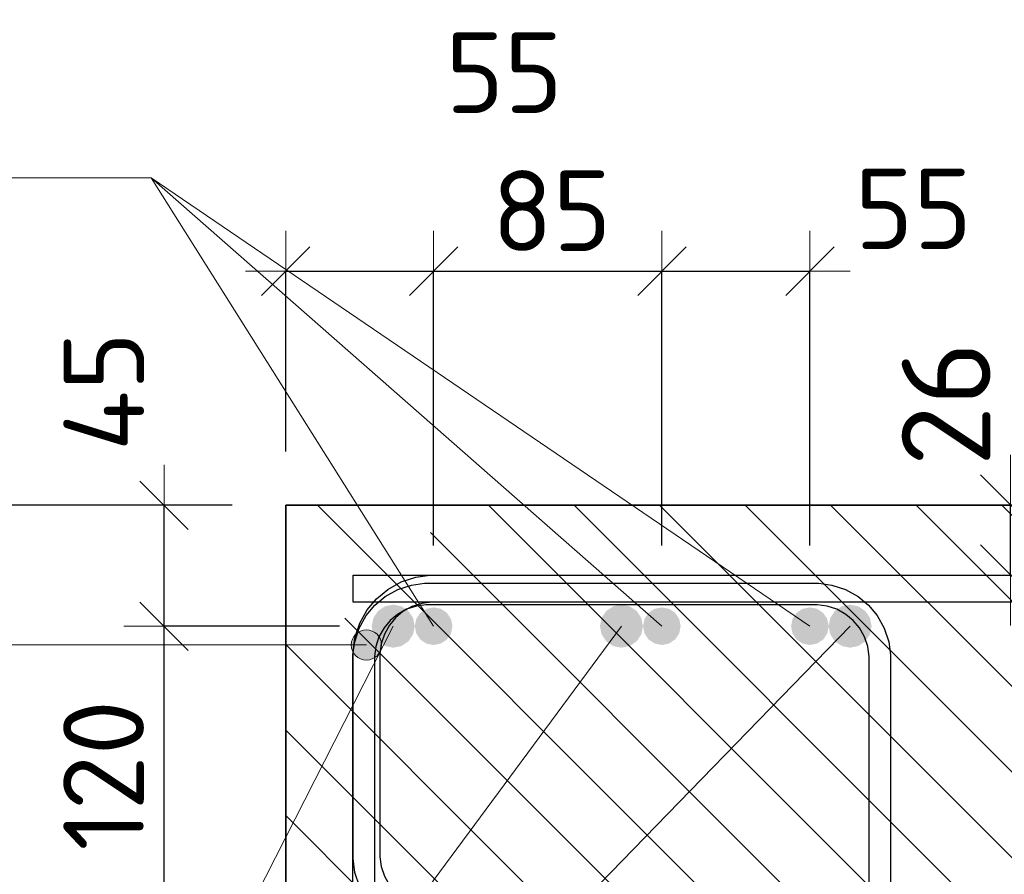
# Model space of a CAD drawing. Header units: metres. Extents: x -38 to 97, y -15 to 21.
# Tile 107 of 139: x 72.101 to 72.467, y 3.255 to 3.573. Entities that reach past the tile are written whole.
import ezdxf

# ---------------------------------------------------------------- set-up
doc = ezdxf.new("R2010")
doc.units = ezdxf.units.M
doc.header["$PDMODE"] = 65
for name, color, linetype, lineweight in [('XR$6$Арм. стержнями верхней зоны', 180, 'Continuous', 35), ('XR$6$Арм.стержн. Арматура края', 96, 'Continuous', 35), ('XR$6$Арм.стержн. Доп. арматура', 180, 'Continuous', 35), ('XR$6$Арм.стержн. Хомут', 240, 'Continuous', 35), ('XR$6$Арм.стержн.горизонт. 1', 180, 'Continuous', 35), ('XR$6$Размерная линия (1)', 7, 'Continuous', 13), ('XR$6$Размерная линия_ общее', 7, 'Continuous', 13)]:
    doc.layers.add(name, color=color, linetype=linetype, lineweight=lineweight)
doc.styles.add('ISOCPEUR', font='txt')
doc.dimstyles.new('DIMSTYLE_17', dxfattribs={"dimtxt": 0.033, "dimasz": 0.0375, "dimexe": 0, "dimexo": 0, "dimgap": 0.0165, "dimtad": 2, "dimdec": 0, "dimlfac": 1000, "dimrnd": 1, "dimzin": 12, "dimdsep": 46, "dimtxsty": 'ISOCPEUR', "dimblk1": 'ALL_ML_STRICH', "dimblk2": 'ALL_ML_STRICH', "dimsah": 1, "dimcen": 0, "dimclrd": 7, "dimclre": 256, "dimclrt": 7, "dimadec": 0, "dimazin": 0, "dimtfac": 1, "dimtdec": 0, "dimtix": 1, "dimtmove": 2, "dimatfit": 3, "dimfxl": 0, "dimtvp": 1.2, "dimtzin": 0, "dimlwd": 0, "dimlwe": -3, "dimarcsym": 0})
doc.dimstyles.new('DIMSTYLE_21', dxfattribs={"dimtxt": 0.03, "dimasz": 0.03, "dimexe": 0, "dimexo": 0, "dimgap": 0.015, "dimtad": 2, "dimdec": 0, "dimlfac": 1000, "dimrnd": 1, "dimzin": 12, "dimdsep": 46, "dimtxsty": 'ISOCPEUR', "dimblk1": 'ALL_ML_STRICH', "dimblk2": 'ALL_ML_STRICH', "dimsah": 1, "dimcen": 0, "dimclrd": 7, "dimclre": 256, "dimclrt": 7, "dimadec": 0, "dimazin": 0, "dimtfac": 1, "dimtdec": 0, "dimtix": 1, "dimtmove": 2, "dimatfit": 3, "dimfxl": 0, "dimtvp": 1.2, "dimtzin": 0, "dimlwd": 0, "dimlwe": -3, "dimarcsym": 0})
doc.dimstyles.new('DIMSTYLE_22', dxfattribs={"dimtxt": 0.03, "dimasz": 0.03, "dimexe": 0, "dimexo": 0, "dimgap": 0.015, "dimtad": 2, "dimdec": 0, "dimlfac": 1000, "dimrnd": 1, "dimzin": 12, "dimdsep": 46, "dimtxsty": 'ISOCPEUR', "dimblk1": 'ALL_ML_STRICH', "dimblk2": 'ALL_ML_STRICH', "dimsah": 1, "dimcen": 0, "dimclrd": 7, "dimclre": 256, "dimclrt": 7, "dimadec": 0, "dimazin": 0, "dimtfac": 1, "dimtdec": 0, "dimtix": 1, "dimtmove": 2, "dimatfit": 3, "dimfxl": 0, "dimtzin": 0, "dimlwd": 0, "dimlwe": -3, "dimarcsym": 0})
doc.dimstyles.new('DIMSTYLE_24', dxfattribs={"dimtxt": 0.03, "dimasz": 0.03, "dimexe": 0, "dimexo": 0, "dimgap": 0.015, "dimtad": 2, "dimdec": 0, "dimlfac": 1000, "dimrnd": 5, "dimzin": 12, "dimdsep": 46, "dimtxsty": 'ISOCPEUR', "dimblk1": 'ALL_ML_STRICH', "dimblk2": 'ALL_ML_STRICH', "dimsah": 1, "dimcen": 0, "dimclrd": 7, "dimclre": 256, "dimclrt": 7, "dimadec": 0, "dimazin": 0, "dimtfac": 1, "dimtdec": 0, "dimtix": 1, "dimtmove": 2, "dimatfit": 3, "dimfxl": 0, "dimtzin": 0, "dimlwd": 0, "dimlwe": -3, "dimarcsym": 0})
doc.dimstyles.new('DIMSTYLE_25', dxfattribs={"dimtxt": 0.03, "dimasz": 0.03, "dimexe": 0, "dimexo": 0, "dimgap": 0.015, "dimtad": 2, "dimdec": 0, "dimlfac": 1000, "dimrnd": 5, "dimzin": 12, "dimdsep": 46, "dimtxsty": 'ISOCPEUR', "dimblk1": 'ALL_ML_STRICH', "dimblk2": 'ALL_ML_STRICH', "dimsah": 1, "dimcen": 0, "dimclrd": 7, "dimclre": 256, "dimclrt": 7, "dimadec": 0, "dimazin": 0, "dimtfac": 1, "dimtdec": 0, "dimtix": 1, "dimtmove": 2, "dimatfit": 3, "dimfxl": 0, "dimtvp": 1.2, "dimtzin": 0, "dimlwd": 0, "dimlwe": -3, "dimarcsym": 0})

# ---------------------------------------------------------------- blocks, each defined once
blk = doc.blocks.new('ALL_ML_STRICH')
at = {"color": 0, "linetype": 'ByBlock', "lineweight": -2}
for p, q in [((0, -0.5), (0, 0.5)), ((-0.3, -0.3), (0.3, 0.3)), ((-1, 0), (0.5, 0))]:
    blk.add_line(p, q, dxfattribs=at)
blk = doc.blocks.new('*D842')
at = {"layer": 'DEFPOINTS', "color": 7, "linetype": 'Continuous', "lineweight": 13, "transparency": 33554687}
for p in [(72.20018, 3.39197), (72.07983, 3.09197), (72.20014, 3.09197)]:
    blk.add_point(p, dxfattribs=at)
at = {"layer": 'XR$6$Размерная линия (1)', "color": 9, "linetype": 'Continuous', "lineweight": -2, "true_color": 0xc7c7c7, "transparency": 33554687}
for p, q in [((72.18018, 3.39197), (72.07983, 3.39197)), ((72.18014, 3.09197), (72.07983, 3.09197))]:
    blk.add_line(p, q, dxfattribs=at)
at = {"layer": 'XR$6$Размерная линия (1)', "color": 7, "linetype": 'Continuous', "lineweight": -2, "transparency": 33554687}
blk.add_line((72.07983, 3.09197), (72.07983, 3.39197), dxfattribs=at)
at = {"layer": 'XR$6$Размерная линия (1)', "color": 7, "linetype": 'Continuous', "lineweight": 13, "transparency": 33554687, "xscale": 0.03, "yscale": 0.03, "zscale": 0.03}
for p, rotation in [((72.07983, 3.39197), 90), ((72.07983, 3.09197), 270)]:
    blk.add_blockref('ALL_ML_STRICH', p, dxfattribs=dict(at, rotation=rotation))
at = {"layer": 'XR$6$Размерная линия (1)', "color": 7, "linetype": 'Continuous', "lineweight": 13, "transparency": 33554687, "insert": (72.05733, 3.24347), "char_height": 0.03, "width": 0.09, "attachment_point": 5, "rotation": 90, "style": 'ISOCPEUR'}
blk.add_mtext('\\A1;{300}', dxfattribs=at)
blk = doc.blocks.new('*D848')
at = {"layer": 'DEFPOINTS', "color": 7, "linetype": 'Continuous', "lineweight": 13, "transparency": 33554687}
for p in [(72.20014, 3.47904), (72.20014, 3.39197), (72.25514, 3.35697)]:
    blk.add_point(p, dxfattribs=at)
at = {"layer": 'XR$6$Размерная линия (1)', "color": 9, "linetype": 'Continuous', "lineweight": -2, "true_color": 0xc7c7c7, "transparency": 33554687}
for p, q in [((72.20014, 3.41197), (72.20014, 3.47904)), ((72.25514, 3.37697), (72.25514, 3.47904))]:
    blk.add_line(p, q, dxfattribs=at)
at = {"layer": 'XR$6$Размерная линия (1)', "color": 7, "linetype": 'Continuous', "lineweight": -2, "transparency": 33554687}
blk.add_line((72.20014, 3.47904), (72.25514, 3.47904), dxfattribs=at)
at = {"layer": 'XR$6$Размерная линия (1)', "color": 7, "linetype": 'Continuous', "lineweight": 13, "transparency": 33554687, "xscale": 0.03, "yscale": 0.03, "zscale": 0.03, "rotation": 180}
blk.add_blockref('ALL_ML_STRICH', (72.20014, 3.47904), dxfattribs=at)
at = {"layer": 'XR$6$Размерная линия (1)', "color": 7, "linetype": 'Continuous', "lineweight": 13, "transparency": 33554687, "xscale": 0.03, "yscale": 0.03, "zscale": 0.03}
blk.add_blockref('ALL_ML_STRICH', (72.25514, 3.47904), dxfattribs=at)
at = {"layer": 'XR$6$Размерная линия (1)', "color": 7, "linetype": 'Continuous', "lineweight": 13, "transparency": 33554687, "insert": (72.28141, 3.55291), "char_height": 0.03, "width": 0.06, "attachment_point": 5, "style": 'ISOCPEUR'}
blk.add_mtext('\\A1;{55}', dxfattribs=at)
blk = doc.blocks.new('*D849')
at = {"layer": 'DEFPOINTS', "color": 7, "linetype": 'Continuous', "lineweight": 13, "transparency": 33554687}
for p in [(72.25514, 3.47904), (72.25514, 3.35697), (72.34006, 3.35697)]:
    blk.add_point(p, dxfattribs=at)
at = {"layer": 'XR$6$Размерная линия (1)', "color": 9, "linetype": 'Continuous', "lineweight": -2, "true_color": 0xc7c7c7, "transparency": 33554687}
for p, q in [((72.25514, 3.37697), (72.25514, 3.47904)), ((72.34006, 3.37697), (72.34006, 3.47904))]:
    blk.add_line(p, q, dxfattribs=at)
at = {"layer": 'XR$6$Размерная линия (1)', "color": 7, "linetype": 'Continuous', "lineweight": -2, "transparency": 33554687}
blk.add_line((72.25514, 3.47904), (72.34006, 3.47904), dxfattribs=at)
at = {"layer": 'XR$6$Размерная линия (1)', "color": 7, "linetype": 'Continuous', "lineweight": 13, "transparency": 33554687, "xscale": 0.03, "yscale": 0.03, "zscale": 0.03, "rotation": 180}
blk.add_blockref('ALL_ML_STRICH', (72.25514, 3.47904), dxfattribs=at)
at = {"layer": 'XR$6$Размерная линия (1)', "color": 7, "linetype": 'Continuous', "lineweight": 13, "transparency": 33554687, "xscale": 0.03, "yscale": 0.03, "zscale": 0.03}
blk.add_blockref('ALL_ML_STRICH', (72.34006, 3.47904), dxfattribs=at)
at = {"layer": 'XR$6$Размерная линия (1)', "color": 7, "linetype": 'Continuous', "lineweight": 13, "transparency": 33554687, "insert": (72.2991, 3.50154), "char_height": 0.03, "width": 0.06, "attachment_point": 5, "style": 'ISOCPEUR'}
blk.add_mtext('\\A1;{85}', dxfattribs=at)
blk = doc.blocks.new('*D850')
at = {"layer": 'DEFPOINTS', "color": 7, "linetype": 'Continuous', "lineweight": 13, "transparency": 33554687}
for p in [(72.34006, 3.47904), (72.34006, 3.35697), (72.39514, 3.35697)]:
    blk.add_point(p, dxfattribs=at)
at = {"layer": 'XR$6$Размерная линия (1)', "color": 9, "linetype": 'Continuous', "lineweight": -2, "true_color": 0xc7c7c7, "transparency": 33554687}
for p, q in [((72.34006, 3.37697), (72.34006, 3.47904)), ((72.39514, 3.37697), (72.39514, 3.47904))]:
    blk.add_line(p, q, dxfattribs=at)
at = {"layer": 'XR$6$Размерная линия (1)', "color": 7, "linetype": 'Continuous', "lineweight": -2, "transparency": 33554687}
blk.add_line((72.34006, 3.47904), (72.39514, 3.47904), dxfattribs=at)
at = {"layer": 'XR$6$Размерная линия (1)', "color": 7, "linetype": 'Continuous', "lineweight": 13, "transparency": 33554687, "xscale": 0.03, "yscale": 0.03, "zscale": 0.03, "rotation": 180}
blk.add_blockref('ALL_ML_STRICH', (72.34006, 3.47904), dxfattribs=at)
at = {"layer": 'XR$6$Размерная линия (1)', "color": 7, "linetype": 'Continuous', "lineweight": 13, "transparency": 33554687, "xscale": 0.03, "yscale": 0.03, "zscale": 0.03}
blk.add_blockref('ALL_ML_STRICH', (72.39514, 3.47904), dxfattribs=at)
at = {"layer": 'XR$6$Размерная линия (1)', "color": 7, "linetype": 'Continuous', "lineweight": 13, "transparency": 33554687, "insert": (72.43366, 3.50224), "char_height": 0.03, "width": 0.06, "attachment_point": 5, "style": 'ISOCPEUR'}
blk.add_mtext('\\A1;{55}', dxfattribs=at)
blk = doc.blocks.new('*D1014')
at = {"layer": 'DEFPOINTS', "color": 7, "linetype": 'Continuous', "lineweight": 13, "transparency": 33554687}
for p in [(72.42983, 3.39197), (72.42983, 3.36597), (72.46982, 3.36597)]:
    blk.add_point(p, dxfattribs=at)
at = {"layer": 'XR$6$Размерная линия_ общее', "color": 253, "linetype": 'Continuous', "lineweight": -2, "true_color": 0xa0a0a0, "transparency": 33554687}
for p, q in [((72.44983, 3.39197), (72.46982, 3.39197)), ((72.44983, 3.36597), (72.46982, 3.36597))]:
    blk.add_line(p, q, dxfattribs=at)
at = {"layer": 'XR$6$Размерная линия_ общее', "color": 7, "linetype": 'Continuous', "lineweight": -2, "transparency": 33554687}
blk.add_line((72.46982, 3.36597), (72.46982, 3.39197), dxfattribs=at)
at = {"layer": 'XR$6$Размерная линия_ общее', "color": 7, "linetype": 'Continuous', "lineweight": 13, "transparency": 33554687, "xscale": 0.0375, "yscale": 0.0375, "zscale": 0.0375}
for p, rotation in [((72.46982, 3.39197), 90), ((72.46982, 3.36597), 270)]:
    blk.add_blockref('ALL_ML_STRICH', p, dxfattribs=dict(at, rotation=rotation))
at = {"layer": 'XR$6$Размерная линия_ общее', "color": 7, "linetype": 'Continuous', "lineweight": 13, "transparency": 33554687, "insert": (72.46936, 3.40933), "char_height": 0.027, "width": 0.00135, "attachment_point": 1, "rotation": 90, "line_spacing_factor": 0.60241, "style": 'ISOCPEUR'}
blk.add_mtext('з.с.', dxfattribs=at)
at = {"layer": 'XR$6$Размерная линия_ общее', "color": 7, "linetype": 'Continuous', "lineweight": 13, "transparency": 33554687, "insert": (72.44582, 3.4297), "char_height": 0.033, "width": 0.066, "attachment_point": 5, "rotation": 90, "style": 'ISOCPEUR'}
blk.add_mtext('\\A1;{26}', dxfattribs=at)
blk = doc.blocks.new('*D1080')
at = {"layer": 'DEFPOINTS', "color": 7, "linetype": 'Continuous', "lineweight": 13, "transparency": 33554687}
for p in [(72.2401, 3.34697), (72.15483, 3.22697), (72.2401, 3.22697)]:
    blk.add_point(p, dxfattribs=at)
at = {"layer": 'XR$6$Размерная линия (1)', "color": 9, "linetype": 'Continuous', "lineweight": -2, "true_color": 0xc7c7c7, "transparency": 33554687}
for p, q in [((72.2201, 3.34697), (72.15483, 3.34697)), ((72.2201, 3.22697), (72.15483, 3.22697))]:
    blk.add_line(p, q, dxfattribs=at)
at = {"layer": 'XR$6$Размерная линия (1)', "color": 7, "linetype": 'Continuous', "lineweight": -2, "transparency": 33554687}
blk.add_line((72.15483, 3.22697), (72.15483, 3.34697), dxfattribs=at)
at = {"layer": 'XR$6$Размерная линия (1)', "color": 7, "linetype": 'Continuous', "lineweight": 13, "transparency": 33554687, "xscale": 0.03, "yscale": 0.03, "zscale": 0.03}
for p, rotation in [((72.15483, 3.34697), 90), ((72.15483, 3.22697), 270)]:
    blk.add_blockref('ALL_ML_STRICH', p, dxfattribs=dict(at, rotation=rotation))
at = {"layer": 'XR$6$Размерная линия (1)', "color": 7, "linetype": 'Continuous', "lineweight": 13, "transparency": 33554687, "insert": (72.13233, 3.29147), "char_height": 0.03, "width": 0.09, "attachment_point": 5, "rotation": 90, "style": 'ISOCPEUR'}
blk.add_mtext('\\A1;{120}', dxfattribs=at)
blk = doc.blocks.new('*D1081')
at = {"layer": 'DEFPOINTS', "color": 7, "linetype": 'Continuous', "lineweight": 13, "transparency": 33554687}
for p in [(72.20014, 3.39197), (72.15483, 3.34697), (72.2401, 3.34697)]:
    blk.add_point(p, dxfattribs=at)
at = {"layer": 'XR$6$Размерная линия (1)', "color": 9, "linetype": 'Continuous', "lineweight": -2, "true_color": 0xc7c7c7, "transparency": 33554687}
for p, q in [((72.18014, 3.39197), (72.15483, 3.39197)), ((72.2201, 3.34697), (72.15483, 3.34697))]:
    blk.add_line(p, q, dxfattribs=at)
at = {"layer": 'XR$6$Размерная линия (1)', "color": 7, "linetype": 'Continuous', "lineweight": -2, "transparency": 33554687}
blk.add_line((72.15483, 3.34697), (72.15483, 3.39197), dxfattribs=at)
at = {"layer": 'XR$6$Размерная линия (1)', "color": 7, "linetype": 'Continuous', "lineweight": 13, "transparency": 33554687, "xscale": 0.03, "yscale": 0.03, "zscale": 0.03}
for p, rotation in [((72.15483, 3.39197), 90), ((72.15483, 3.34697), 270)]:
    blk.add_blockref('ALL_ML_STRICH', p, dxfattribs=dict(at, rotation=rotation))
at = {"layer": 'XR$6$Размерная линия (1)', "color": 7, "linetype": 'Continuous', "lineweight": 13, "transparency": 33554687, "insert": (72.13243, 3.43426), "char_height": 0.03, "width": 0.06, "attachment_point": 5, "rotation": 90, "style": 'ISOCPEUR'}
blk.add_mtext('\\A1;{45}', dxfattribs=at)

msp = doc.modelspace()

# ---------------------------------------------------------------- hatches: boundary and pattern name
at = {"linetype": 'Continuous', "lineweight": 13, "transparency": 33554687}
h = msp.add_hatch(dxfattribs=at)
h.set_pattern_fill('__________540', scale=0.015, style=0, pattern_type=2)
h.set_pattern_definition([(135, (0, 0), (-0.031819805, -0.031819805), [0.4, -0.05, 0, -0.05]), (135, (-0.01591, -0.01591), (-0.031819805, -0.031819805), [0.8, -0.1, 0.1, -0.1])])
h.paths.add_polyline_path([(72.20014, 3.39197), (72.20014, 3.19197), (72.62732, 3.19197), (72.62732, 3.39197)], flags=0)
at = {"layer": 'XR$6$Арм.стержн. Арматура края', "linetype": 'Continuous', "lineweight": 13, "transparency": 33554687}
for points in [[(72.22733, 3.34482), (72.23014, 3.33435), (72.23014, 3.3456)], [(72.23014, 3.3456), (72.23014, 3.33435), (72.23295, 3.33514)], [(72.23014, 3.3456), (72.23295, 3.33514), (72.23295, 3.34482)], [(72.2253, 3.33717), (72.2253, 3.34279), (72.22451, 3.33998)], [(72.2253, 3.34279), (72.22733, 3.33514), (72.22733, 3.34482)], [(72.2253, 3.34279), (72.2253, 3.33717), (72.22733, 3.33514)], [(72.22733, 3.34482), (72.22733, 3.33514), (72.23014, 3.33435)], [(72.23295, 3.34482), (72.23295, 3.33514), (72.23498, 3.33717)], [(72.23295, 3.34482), (72.23498, 3.33717), (72.23498, 3.34279)], [(72.23498, 3.34279), (72.23498, 3.33717), (72.23576, 3.33998)]]:
    msp.add_hatch(color=7, dxfattribs=at).paths.add_polyline_path(points)
at = {"layer": 'XR$6$Арм.стержн. Доп. арматура', "linetype": 'Continuous', "lineweight": 50, "transparency": 33554687}
for points in [[(72.26214, 3.34697), (72.26161, 3.34965), (72.26009, 3.35192), (72.25782, 3.35344), (72.25514, 3.35397), (72.25246, 3.35344), (72.25019, 3.35192), (72.24867, 3.34965), (72.24814, 3.34697), (72.24867, 3.34429), (72.25019, 3.34202), (72.25246, 3.34051), (72.25514, 3.33997), (72.25782, 3.34051), (72.26009, 3.34202), (72.26161, 3.34429)], [(72.34706, 3.34697), (72.34653, 3.34965), (72.34501, 3.35192), (72.34274, 3.35344), (72.34006, 3.35397), (72.33738, 3.35344), (72.33511, 3.35192), (72.3336, 3.34965), (72.33306, 3.34697), (72.3336, 3.34429), (72.33511, 3.34202), (72.33738, 3.34051), (72.34006, 3.33997), (72.34274, 3.34051), (72.34501, 3.34202), (72.34653, 3.34429)], [(72.40214, 3.34697), (72.40161, 3.34965), (72.40009, 3.35192), (72.39782, 3.35344), (72.39514, 3.35397), (72.39246, 3.35344), (72.39019, 3.35192), (72.38867, 3.34965), (72.38814, 3.34697), (72.38867, 3.34429), (72.39019, 3.34202), (72.39246, 3.34051), (72.39514, 3.33997), (72.39782, 3.34051), (72.40009, 3.34202), (72.40161, 3.34429)]]:
    msp.add_hatch(color=7, dxfattribs=at).paths.add_polyline_path(points)
at = {"layer": 'XR$6$Арм.стержн.горизонт. 1', "linetype": 'Continuous', "lineweight": 50, "transparency": 33554687}
for points in [[(72.2481, 3.34697), (72.24749, 3.35003), (72.24576, 3.35263), (72.24316, 3.35436), (72.2401, 3.35497), (72.23704, 3.35436), (72.23444, 3.35263), (72.23271, 3.35003), (72.2321, 3.34697), (72.23271, 3.34391), (72.23444, 3.34132), (72.23704, 3.33958), (72.2401, 3.33897), (72.24316, 3.33958), (72.24576, 3.34132), (72.24749, 3.34391)], [(72.33303, 3.34697), (72.33242, 3.35003), (72.33068, 3.35263), (72.32809, 3.35436), (72.32503, 3.35497), (72.32196, 3.35436), (72.31937, 3.35263), (72.31763, 3.35003), (72.31703, 3.34697), (72.31763, 3.34391), (72.31937, 3.34132), (72.32196, 3.33958), (72.32503, 3.33897), (72.32809, 3.33958), (72.33068, 3.34132), (72.33242, 3.34391)], [(72.4181, 3.34697), (72.41749, 3.35003), (72.41576, 3.35263), (72.41316, 3.35436), (72.4101, 3.35497), (72.40704, 3.35436), (72.40445, 3.35263), (72.40271, 3.35003), (72.4021, 3.34697), (72.40271, 3.34391), (72.40445, 3.34132), (72.40704, 3.33958), (72.4101, 3.33897), (72.41316, 3.33958), (72.41576, 3.34132), (72.41749, 3.34391)]]:
    msp.add_hatch(color=7, dxfattribs=at).paths.add_polyline_path(points)

# ---------------------------------------------------------------- linework, layer by layer
at = {"color": 7, "linetype": 'Continuous', "lineweight": 35, "transparency": 33554687}
for p, q in [((72.20014, 3.39197), (72.20014, 3.19197)), ((72.62732, 3.39197), (72.20014, 3.39197))]:
    msp.add_line(p, q, dxfattribs=at)
at = {"layer": 'XR$6$Арм. стержнями верхней зоны', "color": 4, "linetype": 'Continuous', "lineweight": 25, "transparency": 33554687}
msp.add_lwpolyline([(72.22514, 3.36597), (72.63232, 3.36597), (72.63232, 3.35597), (72.22514, 3.35597), (72.22514, 3.36597)], dxfattribs=at)
msp.add_lwpolyline([(72.22514, 3.36597), (72.63232, 3.36597), (72.63232, 3.35597), (72.22514, 3.35597), (72.22514, 3.36597)], dxfattribs=at)
at = {"layer": 'XR$6$Арм.стержн. Арматура края', "color": 7, "linetype": 'Continuous', "lineweight": 13, "transparency": 33554687}
for p, q in [((72.23014, 3.3456), (72.23014, 3.3456)), ((72.05533, 3.33998), (72.23014, 3.33998)), ((72.22451, 3.33998), (72.22451, 3.33998)), ((72.23576, 3.33998), (72.23576, 3.33998)), ((72.23014, 3.33435), (72.23014, 3.33435))]:
    msp.add_line(p, q, dxfattribs=at)
at = {"layer": 'XR$6$Арм.стержн. Арматура края', "color": 4, "linetype": 'Continuous', "lineweight": 25, "transparency": 33554687}
for points in [[(72.63232, 3.23197), (72.2537, 3.23197), (72.24849, 3.2327), (72.24305, 3.23449), (72.23804, 3.2373), (72.23391, 3.24074), (72.23046, 3.24487), (72.22766, 3.24988), (72.22587, 3.25532), (72.22514, 3.26054), (72.22514, 3.33741), (72.22587, 3.34262), (72.22766, 3.34806), (72.23046, 3.35307), (72.23391, 3.3572), (72.23804, 3.36065), (72.24305, 3.36345), (72.24849, 3.36525), (72.2537, 3.36597), (72.63232, 3.36597)], [(72.63232, 3.35597), (72.2544, 3.35597), (72.25076, 3.35547), (72.24709, 3.35426), (72.24374, 3.35238), (72.24101, 3.3501), (72.23873, 3.34737), (72.23685, 3.34402), (72.23565, 3.34035), (72.23514, 3.33672), (72.23514, 3.26123), (72.23565, 3.25759), (72.23685, 3.25393), (72.23873, 3.25057), (72.24101, 3.24784), (72.24374, 3.24557), (72.24709, 3.24369), (72.25076, 3.24248), (72.2544, 3.24197), (72.63232, 3.24197)]]:
    msp.add_lwpolyline(points, dxfattribs=at)
at = {"layer": 'XR$6$Арм.стержн. Арматура края', "color": 7, "linetype": 'Continuous', "lineweight": 13, "transparency": 33554687}
msp.add_circle((72.23014, 3.33998), 0.00563, dxfattribs=at)
at = {"layer": 'XR$6$Арм.стержн. Доп. арматура', "color": 7, "linetype": 'Continuous', "lineweight": 13, "transparency": 33554687}
for p, q in [((71.83408, 3.51378), (72.15008, 3.51378)), ((72.15008, 3.51378), (72.25514, 3.34697)), ((72.15008, 3.51378), (72.39514, 3.34697)), ((72.15008, 3.51378), (72.34006, 3.34697))]:
    msp.add_line(p, q, dxfattribs=at)
at = {"layer": 'XR$6$Арм.стержн. Хомут', "color": 40, "linetype": 'Continuous', "lineweight": 25, "transparency": 33554687}
for points in [[(72.2251, 3.14365), (72.2251, 3.3363), (72.22578, 3.34118), (72.22746, 3.34626), (72.23007, 3.35093), (72.23329, 3.35478), (72.23714, 3.358), (72.24182, 3.36062), (72.2469, 3.36229), (72.25178, 3.36297), (72.39846, 3.36297), (72.40334, 3.36229), (72.40842, 3.36062), (72.4131, 3.358), (72.41695, 3.35478), (72.42017, 3.35093), (72.42279, 3.34626), (72.42446, 3.34118), (72.42514, 3.3363), (72.42514, 3.14365)], [(72.2251, 3.14365), (72.2251, 3.3363), (72.22578, 3.34118), (72.22746, 3.34626), (72.23007, 3.35093), (72.23329, 3.35478), (72.23714, 3.358), (72.24182, 3.36062), (72.2469, 3.36229), (72.25178, 3.36297), (72.39846, 3.36297), (72.40334, 3.36229), (72.40842, 3.36062), (72.4131, 3.358), (72.41695, 3.35478), (72.42017, 3.35093), (72.42279, 3.34626), (72.42446, 3.34118), (72.42514, 3.3363), (72.42514, 3.14365)], [(72.2251, 3.14365), (72.2251, 3.3363), (72.22578, 3.34118), (72.22746, 3.34626), (72.23007, 3.35093), (72.23329, 3.35478), (72.23714, 3.358), (72.24182, 3.36062), (72.2469, 3.36229), (72.25178, 3.36297), (72.39846, 3.36297), (72.40334, 3.36229), (72.40842, 3.36062), (72.4131, 3.358), (72.41695, 3.35478), (72.42017, 3.35093), (72.42279, 3.34626), (72.42446, 3.34118), (72.42514, 3.3363), (72.42514, 3.14365)], [(72.41714, 3.1442), (72.41714, 3.33574), (72.41664, 3.33936), (72.41543, 3.34302), (72.41355, 3.34637), (72.41127, 3.3491), (72.40854, 3.35138), (72.40519, 3.35326), (72.40152, 3.35447), (72.39791, 3.35497), (72.25233, 3.35497), (72.24872, 3.35447), (72.24505, 3.35326), (72.2417, 3.35138), (72.23897, 3.3491), (72.23669, 3.34637), (72.23481, 3.34302), (72.2336, 3.33936), (72.2331, 3.33574), (72.2331, 3.1442)], [(72.41714, 3.1442), (72.41714, 3.33574), (72.41664, 3.33936), (72.41543, 3.34302), (72.41355, 3.34637), (72.41127, 3.3491), (72.40854, 3.35138), (72.40519, 3.35326), (72.40152, 3.35447), (72.39791, 3.35497), (72.25233, 3.35497), (72.24872, 3.35447), (72.24505, 3.35326), (72.2417, 3.35138), (72.23897, 3.3491), (72.23669, 3.34637), (72.23481, 3.34302), (72.2336, 3.33936), (72.2331, 3.33574), (72.2331, 3.1442)], [(72.41714, 3.1442), (72.41714, 3.33574), (72.41664, 3.33936), (72.41543, 3.34302), (72.41355, 3.34637), (72.41127, 3.3491), (72.40854, 3.35138), (72.40519, 3.35326), (72.40152, 3.35447), (72.39791, 3.35497), (72.25233, 3.35497), (72.24872, 3.35447), (72.24505, 3.35326), (72.2417, 3.35138), (72.23897, 3.3491), (72.23669, 3.34637), (72.23481, 3.34302), (72.2336, 3.33936), (72.2331, 3.33574), (72.2331, 3.1442)]]:
    msp.add_lwpolyline(points, dxfattribs=at)
at = {"layer": 'XR$6$Арм.стержн.горизонт. 1', "color": 7, "linetype": 'Continuous', "lineweight": 13, "transparency": 33554687}
for q in [(72.4101, 3.34697), (72.2401, 3.34697), (72.32503, 3.34697)]:
    msp.add_line((72.05367, 2.98056), q, dxfattribs=at)

# ---------------------------------------------------------------- texts
at = {"layer": 'XR$6$Арм.стержн. Доп. арматура', "color": 7, "linetype": 'Continuous', "lineweight": 25, "transparency": 33554687, "insert": (71.85408, 3.52978), "char_height": 0.03, "width": 0.2899764, "attachment_point": 7, "style": 'ISOCPEUR'}
msp.add_mtext('\\W0.94;ø14 L=1950mm ', dxfattribs=at)

# ---------------------------------------------------------------- dimensions: what is measured, and where the dimension line sits
at = {"layer": 'XR$6$Размерная линия (1)', "color": 7, "linetype": 'Continuous', "lineweight": 13, "transparency": 33554687}
for base, p1, p2, dimstyle, picture, middle in [((72.25514, 3.47904), (72.20014, 3.41197), (72.25514, 3.37697), 'DIMSTYLE_25', '*D848', (72.28141, 3.55291)), ((72.34006, 3.47904), (72.25514, 3.37697), (72.34006, 3.37697), 'DIMSTYLE_24', '*D849', (72.2991, 3.50154)), ((72.39514, 3.47904), (72.34006, 3.37697), (72.39514, 3.37697), 'DIMSTYLE_25', '*D850', (72.43366, 3.50224))]:
    dim = msp.add_linear_dim(base=base, p1=p1, p2=p2, dimstyle=dimstyle, override={"dimpost": '<>', "dimclrd": 7, "dimclre": 9, "dimclrt": 7, "dimlwd": 0, "dimlwe": 65533}, dxfattribs=at)
    dim.commit()
    dim.dimension.update_dxf_attribs({"geometry": picture, "text_midpoint": middle, "dimtype": 160})
for base, p1, p2, dimstyle, picture, middle in [((72.15483, 3.39197), (72.2201, 3.34697), (72.18014, 3.39197), 'DIMSTYLE_21', '*D1081', (72.13243, 3.43426)), ((72.07983, 3.39197), (72.18014, 3.09197), (72.18018, 3.39197), 'DIMSTYLE_22', '*D842', (72.05733, 3.24347)), ((72.15483, 3.34697), (72.2201, 3.22697), (72.2201, 3.34697), 'DIMSTYLE_22', '*D1080', (72.13233, 3.29147))]:
    dim = msp.add_linear_dim(base=base, p1=p1, p2=p2, angle=90, dimstyle=dimstyle, override={"dimpost": '<>', "dimclrd": 7, "dimclre": 9, "dimclrt": 7, "dimlwd": 0, "dimlwe": 65533}, dxfattribs=at)
    dim.commit()
    dim.dimension.update_dxf_attribs({"geometry": picture, "text_midpoint": middle, "dimtype": 160})
at = {"layer": 'XR$6$Размерная линия_ общее', "color": 7, "linetype": 'Continuous', "lineweight": 13, "transparency": 33554687}
dim = msp.add_linear_dim(base=(72.46982, 3.39197), p1=(72.44983, 3.36597), p2=(72.44983, 3.39197), angle=90, text='<>\\Xз.с.', dimstyle='DIMSTYLE_17', override={"dimpost": '<>', "dimclrd": 7, "dimclre": 253, "dimclrt": 7, "dimlwd": 0, "dimlwe": 65533}, dxfattribs=at)
dim.commit()
dim.dimension.update_dxf_attribs({"geometry": '*D1014', "text_midpoint": (72.44582, 3.4297), "dimtype": 160})

doc.saveas('drawing.dxf')
